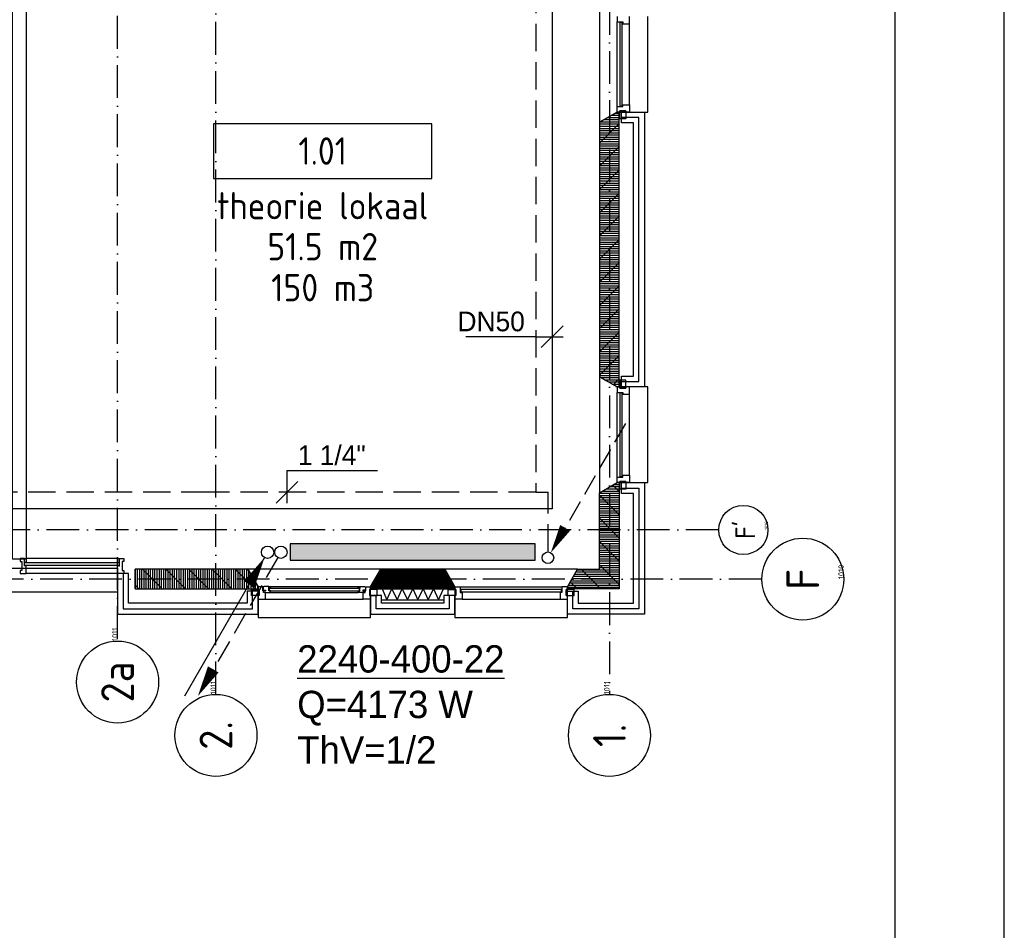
# Model space of a CAD drawing. Extents: x -41378 to 114803, y -24080 to 82188.
# Tile 126 of 137: x 105795 to 114803, y 41415 to 49745. Entities that reach past the tile are written whole.
import ezdxf
from ezdxf.enums import TextEntityAlignment as Align

# ---------------------------------------------------------------- set-up
doc = ezdxf.new("R2010")
doc.units = 0
doc.header["$LTSCALE"] = 50
for name, pattern in [('2322107', [2000, 1000, 1000]), ('2322108', [7, 5, -2]), ('2322134', [45, 40, -5]), ('DASHDOT', [9, 6, -1.5, 0, -1.5])]:
    doc.linetypes.add(name, pattern=pattern)
doc.layers.get('0').update_dxf_attribs({"linetype": 'CONTINUOUS'})
for name, color, linetype in [('00KAD025', 2, 'CONTINUOUS'), ('00KAD070', 5, 'CONTINUOUS'), ('AL$7----_STRAMIEN', 1, 'DASHDOT'), ('AL21----_BUITENWAND', 4, 'CONTINUOUS'), ('AL21K---_ISOLATIE', 1, 'CONTINUOUS'), ('AL22----_BINNENWAND', 7, 'CONTINUOUS'), ('AL28----_KONSTRUKTIE', 3, 'CONTINUOUS'), ('AL31----_BUITENKOZ', 7, 'CONTINUOUS'), ('ALN-----_BLOCKNAAM', 2, 'CONTINUOUS'), ('ALXA1---_RASTER50', 12, 'CONTINUOUS'), ('ALXA3---_VOLZWART', 14, 'CONTINUOUS'), ('ALXAB---_PREFABBETON', 1, 'CONTINUOUS'), ('ALXOU---_GLAS', 7, 'CONTINUOUS'), ('GEBOUWLABEL', 4, 'CONTINUOUS'), ('INHOUD', 7, 'CONTINUOUS'), ('OMSCHRIJVING', 7, 'CONTINUOUS'), ('OPPERVLAK', 7, 'CONTINUOUS'), ('VOLGNUMMER', 7, 'CONTINUOUS'), ('WI561---', 1, 'CONTINUOUS'), ('WL561---', 4, 'CONTINUOUS'), ('WL561---_AANVOER', 4, 'CONTINUOUS'), ('WL561---_RETOUR', 4, 'CONTINUOUS'), ('WM561---', 1, 'CONTINUOUS')]:
    doc.layers.add(name, color=color, linetype=linetype)
doc.layers.get('0').freeze()
doc.styles.add('BURO-018', font='BUROFONT.shx', dxfattribs={"height": 90})
doc.styles.add('BURO-025', font='BUROFONT.shx', dxfattribs={"height": 250})
doc.styles.get("Standard").update_dxf_attribs({"font": 'ISOCP'})

# ---------------------------------------------------------------- blocks, each defined once
blk = doc.blocks.new('1011')
at = {"layer": 'AL$7----_STRAMIEN', "color": 7, "linetype": 'CONTINUOUS'}
blk.add_circle((-750, 0), 750, dxfattribs=at)
at = {"layer": 'ALN-----_BLOCKNAAM', "linetype": 'CONTINUOUS'}
blk.add_text('1011', height=100, dxfattribs=at).set_placement((0, 0))
blk = doc.blocks.new('1010')
at = {"layer": 'AL$7----_STRAMIEN', "color": 7, "linetype": 'CONTINUOUS'}
blk.add_circle((0, 750), 750, dxfattribs=at)
at = {"layer": 'ALN-----_BLOCKNAAM', "linetype": 'CONTINUOUS'}
blk.add_text('1010', height=100, dxfattribs=at).set_placement((0, 0))
blk = doc.blocks.new('2322401')
at = {"color": 0, "linetype": 'CONTINUOUS'}
for p, q in [((-0.5, 0.5, 1), (-0.5, 0.5)), ((-0.5, 0.5, 1), (-0.5, -0.5, 1)), ((0.5, 0.5, 1), (-0.5, 0.5, 1)), ((0.5, 0.5), (-0.5, 0.5)), ((-0.5, 0.5), (-0.5, -0.5)), ((0.5, 0.5, 1), (0.5, 0.5)), ((0.5, -0.5, 1), (0.5, 0.5, 1)), ((0.5, -0.5), (0.5, 0.5)), ((-0.5, -0.5, 1), (-0.5, -0.5)), ((-0.5, -0.5, 1), (0.5, -0.5, 1)), ((-0.5, -0.5), (0.5, -0.5)), ((0.5, -0.5, 1), (0.5, -0.5))]:
    blk.add_line(p, q, dxfattribs=at)
blk = doc.blocks.new('LDV4107')
at = {"color": 0, "linetype": 'CONTINUOUS'}
blk.add_line((-0.25, -0.433), (-6.75, -11.691), dxfattribs=at)
blk.add_lwpolyline([(-0.25, -0.433, 0, 1, 0), (-1.5, -2.598, 1, 1, 0)], format="xyseb", dxfattribs=at)
blk.add_circle((0, 0), 0.5, dxfattribs=at)
blk = doc.blocks.new('LDV2108')
at = {"color": 0, "linetype": 'CONTINUOUS'}
for p, q in [((-0.25, -0.433), (-1.187, -2.057)), ((-1.562, -2.706), (-2.5, -4.33)), ((-2.875, -4.98), (-3.812, -6.603)), ((-4.187, -7.253), (-5.125, -8.877)), ((-5.5, -9.526), (-6.437, -11.15))]:
    blk.add_line(p, q, dxfattribs=at)
blk.add_lwpolyline([(-6.75, -11.691, 0, 1, 0), (-5.5, -9.526, 1, 1, 0)], format="xyseb", dxfattribs=at)
blk.add_circle((0, 0), 0.5, dxfattribs=at)
blk = doc.blocks.new('LDV3108')
at = {"color": 0, "linetype": 'CONTINUOUS'}
for p, q in [((6.75, 11.691), (5.813, 10.068)), ((5.438, 9.418), (4.5, 7.794)), ((4.125, 7.145), (3.188, 5.521)), ((2.813, 4.871), (1.875, 3.248)), ((1.5, 2.598), (0.563, 0.974))]:
    blk.add_line(p, q, dxfattribs=at)
blk.add_lwpolyline([(0.25, 0.433, 0, 1, 0), (1.5, 2.598, 1, 1, 0)], format="xyseb", dxfattribs=at)
blk.add_circle((0, 0), 0.5, dxfattribs=at)
blk = doc.blocks.new('CVRINFO2')
at = {"color": 0, "linetype": 'CONTINUOUS', "style": 'BURO-025'}
for tag, p in [('CV_TEXT125', (0, 0)), ('CV_TEXT225', (0, -4.167)), ('CV_TEXT325', (0, -8.333)), ('CV_TEXT425', (0, -12.5))]:
    blk.add_attdef(tag, p, '', height=2.5, dxfattribs=at)
blk = doc.blocks.new('CVHATCH1')
at = {"color": 0, "linetype": 'CONTINUOUS'}
blk.add_solid([(-0.5, -0.5), (0.5, -0.5), (-0.5, 0.5), (0.5, 0.5)], dxfattribs=at)
blk = doc.blocks.new('*U324', base_point=(108240.4, 45421.8))
at = {"color": 0, "linetype": 'CONTINUOUS'}
for p, q in [((108240.4, 45621.8), (108240.4, 45321.8)), ((108240.4, 45621.8), (109070.4, 45621.8)), ((108340.4, 45521.8), (108140.4, 45321.8))]:
    blk.add_line(p, q, dxfattribs=at)
at = {"color": 0, "linetype": 'CONTINUOUS', "style": 'BURO-018'}
blk.add_text('1 1/4"', height=180, dxfattribs=at).set_placement((108340.4, 45671.8))
blk = doc.blocks.new('GEBOUWLABEL')
at = {"layer": 'VOLGNUMMER'}
blk.add_lwpolyline([(-4, -1), (4, -1), (4, 1), (-4, 1)], close=True, dxfattribs=at)
at = {"color": 0, "linetype": 'BYBLOCK', "flags": 1}
for tag, p in [('OPPERVLAKTESOORT', (0.5, 8)), ('TERREIN', (0.5, 6.5)), ('GEBOUW', (0.5, 5)), ('GEBRUIKSFUNCTIE', (0.5, 3.5)), ('BOUWLAAG', (0.5, 2))]:
    blk.add_attdef(tag, text='', height=1, dxfattribs=at).set_placement(p, align=Align.MIDDLE_CENTER)
blk = doc.blocks.new('*U504', base_point=(110666.7, 46845))
at = {"color": 0, "linetype": 'CONTINUOUS'}
for p, q in [((110766.7, 46945), (110566.7, 46745)), ((110516.7, 46845), (109876.8, 46845)), ((110516.7, 46845), (110766.7, 46845))]:
    blk.add_line(p, q, dxfattribs=at)
at = {"color": 0, "linetype": 'CONTINUOUS', "style": 'BURO-018'}
blk.add_text('DN50', height=180, dxfattribs=at).set_placement((110416.7, 46895), align=Align.RIGHT)

msp = doc.modelspace()

# ---------------------------------------------------------------- linework, layer by layer
at = {"layer": '00KAD025', "linetype": 'CONTINUOUS'}
msp.add_line((114803.4, -1912.4), (114803.4, 82187.6), dxfattribs=at)
at = {"layer": '00KAD070', "linetype": 'CONTINUOUS'}
msp.add_line((113803.4, -912.4), (113803.4, 81187.6), dxfattribs=at)
at = {"layer": 'AL$7----_STRAMIEN', "color": 1}
for p, q in [((111191, 80064.7), (111191, 43573)), ((112191.2, 45077.3), (-30903.4, 45077.3)), ((112582.7, 44627.3), (-30110.1, 44627.3))]:
    msp.add_line(p, q, dxfattribs=at)
for points in [[(106691, 44078.9), (106691, 80064.7)], [(107591, 43573), (107591, 80064.7)]]:
    msp.add_lwpolyline(points, dxfattribs=at)
at = {"layer": 'AL21----_BUITENWAND', "color": 8}
for p, q in [((111301, 48800.3), (111301, 48900.3)), ((111301, 48900.3), (111511, 48900.3)), ((111511, 48900.3), (111511, 46385.3)), ((111411, 48800.3), (111301, 48800.3)), ((111411, 46485.3), (111411, 48800.3)), ((111301, 46485.3), (111411, 46485.3)), ((111301, 46385.3), (111301, 46485.3)), ((111511, 46385.3), (111301, 46385.3)), ((111301, 45510.3), (111511, 45510.3)), ((111301, 45410.3), (111301, 45510.3)), ((111511, 45510.3), (111511, 44307.3)), ((111411, 45410.3), (111301, 45410.3)), ((111411, 44407.3), (111411, 45410.3)), ((74291, 44727.3), (106691, 44727.3)), ((106691, 44727.3), (106691, 44507.3)), ((106691, 44678.3), (106691, 44307.3)), ((106791, 44678.3), (106691, 44678.3)), ((106791, 44407.3), (106791, 44678.3)), ((106691, 44507.3), (74291, 44507.3)), ((107976, 44517.3), (107876, 44517.3)), ((107876, 44517.3), (107876, 44407.3)), ((107976, 44307.3), (107976, 44517.3)), ((110806, 44307.3), (110806, 44517.3)), ((110806, 44517.3), (110906, 44517.3)), ((110906, 44517.3), (110906, 44407.3)), ((109106, 44476.3), (109006, 44476.3)), ((109006, 44476.3), (109006, 44307.3)), ((109106, 44407.3), (109106, 44476.3)), ((109676, 44476.3), (109676, 44407.3)), ((109776, 44476.3), (109676, 44476.3)), ((109776, 44307.3), (109776, 44476.3)), ((107876, 44407.3), (106791, 44407.3)), ((109676, 44407.3), (109106, 44407.3)), ((110906, 44407.3), (111411, 44407.3)), ((106691, 44307.3), (107976, 44307.3)), ((109006, 44307.3), (109776, 44307.3)), ((111511, 44307.3), (110806, 44307.3))]:
    msp.add_line(p, q, dxfattribs=at)
at = {"layer": 'AL21K---_ISOLATIE', "color": 8, "linetype": 'CONTINUOUS'}
for p, q in [((109106, 44537.3), (109676, 44537.3)), ((109110.2, 44537.3), (109153.5, 44437.3)), ((109153.5, 44437.3), (109201, 44537.3)), ((109201, 44537.3), (109248.5, 44437.3)), ((109248.5, 44437.3), (109296, 44537.3)), ((109296, 44537.3), (109343.5, 44437.3)), ((109343.5, 44437.3), (109391, 44537.3)), ((109391, 44537.3), (109438.5, 44437.3)), ((109438.5, 44437.3), (109486, 44537.3)), ((109486, 44537.3), (109533.5, 44437.3)), ((109533.5, 44437.3), (109581, 44537.3)), ((109581, 44537.3), (109628.5, 44437.3)), ((109628.5, 44437.3), (109671.8, 44537.3)), ((109106, 44437.3), (109676, 44437.3))]:
    msp.add_line(p, q, dxfattribs=at)
at = {"layer": 'AL22----_BINNENWAND', "color": 8}
msp.add_lwpolyline([(105728.5, 44811.1), (105728.5, 54734.6), (105853.5, 54734.6), (105853.5, 44811.1)], close=True, dxfattribs=at)
at = {"layer": 'AL28----_KONSTRUKTIE', "color": 8}
for p, q in [((111261, 48900.3), (111101, 48808)), ((111281, 48900.3), (111261, 48900.3)), ((111281, 46385.3), (111281, 48900.3)), ((111101, 48808), (111101, 46477.7)), ((111101, 46477.7), (111261, 46385.3)), ((111261, 46385.3), (111281, 46385.3)), ((109098.4, 44717.3), (109006, 44557.3)), ((109683.6, 44717.3), (109098.4, 44717.3)), ((109776, 44557.3), (109683.6, 44717.3)), ((109006, 44557.3), (109006, 44537.3)), ((109006, 44537.3), (109776, 44537.3)), ((109776, 44537.3), (109776, 44557.3)), ((110806, 44407.3), (110806, 44407.3))]:
    msp.add_line(p, q, dxfattribs=at)
at = {"layer": 'AL28----_KONSTRUKTIE', "color": 8, "linetype": 'CONTINUOUS'}
for p, q in [((111101, 45418), (111261, 45510.3)), ((111261, 45510.3), (111281, 45510.3)), ((111281, 45510.3), (111281, 44537.3)), ((111101, 44717.3), (111101, 45418)), ((107883.6, 44717.3), (106851, 44717.3)), ((106851, 44717.3), (106851, 44537.3)), ((107976, 44557.3), (107883.6, 44717.3)), ((110806, 44557.3), (110898.4, 44717.3)), ((110898.4, 44717.3), (111101, 44717.3)), ((106851, 44537.3), (107976, 44537.3)), ((107976, 44537.3), (107976, 44557.3)), ((110806, 44537.3), (110806, 44557.3)), ((111281, 44537.3), (110806, 44537.3))]:
    msp.add_line(p, q, dxfattribs=at)
at = {"layer": 'AL31----_BUITENKOZ', "color": 8}
for p, q in [((111101, 49867.7), (111101, 48808)), ((111261, 48950.3), (111261, 49725.3)), ((111541, 48900.3), (111541, 49775.3)), ((111375, 48967.3), (111375, 49708.3)), ((111101, 48808), (111261, 48900.3)), ((111261, 48900.3), (111541, 48900.3)), ((111286, 48910.3), (111342, 48910.3)), ((111286, 48839.3), (111286, 48910.3)), ((111342, 48839.3), (111286, 48839.3)), ((111342, 48910.3), (111342, 48839.3)), ((111261, 46385.3), (111101, 46477.7)), ((111101, 46477.7), (111101, 45418)), ((111342, 46446.3), (111286, 46446.3)), ((111286, 46446.3), (111286, 46375.3)), ((111342, 46375.3), (111342, 46446.3)), ((111541, 46385.3), (111261, 46385.3)), ((111261, 45560.3), (111261, 46335.3)), ((111286, 46375.3), (111342, 46375.3)), ((111375, 45577.3), (111375, 46318.3)), ((111541, 45510.3), (111541, 46385.3)), ((111101, 45418), (111261, 45510.3)), ((111261, 45510.3), (111541, 45510.3)), ((111286, 45520.3), (111342, 45520.3)), ((111286, 45449.3), (111286, 45520.3)), ((111342, 45520.3), (111342, 45449.3)), ((111342, 45449.3), (111286, 45449.3)), ((106691, 44817.3), (105856, 44817.3)), ((109098.4, 44717.3), (107883.6, 44717.3)), ((107883.6, 44717.3), (107976, 44557.3)), ((109006, 44557.3), (109098.4, 44717.3)), ((110898.4, 44717.3), (109683.6, 44717.3)), ((109683.6, 44717.3), (109776, 44557.3)), ((110806, 44557.3), (110898.4, 44717.3)), ((106691, 44678.3), (105856, 44678.3)), ((107915, 44476.3), (107915, 44532.3)), ((107915, 44532.3), (107986, 44532.3)), ((107976, 44557.3), (107976, 44277.3)), ((107976, 44557.3), (107976, 44532.3)), ((108020, 44557.3), (107976, 44557.3)), ((107976, 44532.3), (107986, 44532.3)), ((107986, 44532.3), (107986, 44476.3)), ((107986, 44532.3), (107986, 44476.3)), ((108020, 44521.3), (108020, 44557.3)), ((108026, 44521.3), (108020, 44521.3)), ((108030.2, 44556.1), (108023.2, 44556.1)), ((108023.2, 44556.1), (108023.2, 44526.3)), ((108023.2, 44526.3), (108045.7, 44526.3)), ((108026, 44506.3), (108026, 44521.3)), ((108043, 44506.3), (108026, 44506.3)), ((108032.7, 44560.3), (108030.2, 44556.1)), ((108075.2, 44560.3), (108032.7, 44560.3)), ((108045.7, 44521.3), (108037.7, 44521.3)), ((108037.7, 44521.3), (108037.7, 44506.3)), ((108037.7, 44506.3), (108043, 44506.3)), ((108043, 44443.3), (108043, 44506.3)), ((108043, 44506.3), (108090.1, 44506.3)), ((108045.7, 44526.3), (108045.7, 44521.3)), ((108075.2, 44519.3), (108075.2, 44560.3)), ((108075.2, 44560.3), (108906.8, 44560.3)), ((108075.2, 44558), (108075.2, 44544.5)), ((108092.2, 44558), (108075.2, 44558)), ((108075.2, 44544.5), (108092.2, 44544.5)), ((108092.2, 44519.3), (108075.2, 44519.3)), ((108090.1, 44506.3), (108092.2, 44519.3)), ((108090.1, 44506.3), (108891.9, 44506.3)), ((108092.2, 44544.5), (108092.2, 44558)), ((108889.8, 44544.5), (108889.8, 44558)), ((108889.8, 44558), (108906.8, 44558)), ((108906.8, 44544.5), (108889.8, 44544.5)), ((108891.9, 44506.3), (108889.8, 44519.3)), ((108889.8, 44519.3), (108906.8, 44519.3)), ((108939, 44506.3), (108891.9, 44506.3)), ((108906.8, 44519.3), (108906.8, 44560.3)), ((108906.8, 44560.3), (108949.3, 44560.3)), ((108906.8, 44558), (108906.8, 44544.5)), ((108958.8, 44526.3), (108936.3, 44526.3)), ((108936.3, 44526.3), (108936.3, 44521.3)), ((108936.3, 44521.3), (108944.3, 44521.3)), ((108939, 44443.3), (108939, 44506.3)), ((108939, 44506.3), (108956, 44506.3)), ((108944.3, 44506.3), (108939, 44506.3)), ((108944.3, 44521.3), (108944.3, 44506.3)), ((108949.3, 44560.3), (108951.7, 44556.1)), ((108951.7, 44556.1), (108958.8, 44556.1)), ((108956, 44506.3), (108956, 44521.3)), ((108956, 44521.3), (108962, 44521.3)), ((108958.8, 44556.1), (108958.8, 44526.3)), ((108962, 44521.3), (108962, 44557.3)), ((108962, 44557.3), (109006, 44557.3)), ((108996, 44532.3), (108996, 44476.3)), ((109067, 44532.3), (108996, 44532.3)), ((109006, 44532.3), (108996, 44532.3)), ((108996, 44532.3), (108996, 44476.3)), ((109006, 44277.3), (109006, 44557.3)), ((109006, 44557.3), (109006, 44532.3)), ((109067, 44476.3), (109067, 44532.3)), ((109715, 44476.3), (109715, 44532.3)), ((109715, 44532.3), (109786, 44532.3)), ((109776, 44557.3), (109776, 44277.3)), ((109786, 44532.3), (109786, 44476.3)), ((109826, 44557.3), (110756, 44557.3)), ((110796, 44532.3), (110796, 44476.3)), ((110867, 44532.3), (110796, 44532.3)), ((110806, 44277.3), (110806, 44557.3)), ((110867, 44476.3), (110867, 44532.3)), ((107986, 44476.3), (107915, 44476.3)), ((107986, 44476.3), (107976, 44476.3)), ((107976, 44476.3), (107976, 44443.3)), ((107976, 44443.3), (108043, 44443.3)), ((108043, 44443.3), (108939, 44443.3)), ((109006, 44443.3), (108939, 44443.3)), ((108996, 44476.3), (109067, 44476.3)), ((108996, 44476.3), (109006, 44476.3)), ((109006, 44476.3), (109006, 44443.3)), ((109786, 44476.3), (109715, 44476.3)), ((109843, 44443.3), (110739, 44443.3)), ((110796, 44476.3), (110867, 44476.3)), ((107976, 44277.3), (109006, 44277.3)), ((109776, 44277.3), (110806, 44277.3))]:
    msp.add_line(p, q, dxfattribs=at)
at = {"layer": 'AL31----_BUITENKOZ', "color": 8, "linetype": 'CONTINUOUS'}
for p, q in [((111261, 49775.3), (111261, 49725.3)), ((111261, 49725.3), (111261, 49725.3)), ((111261, 49725.3), (111312, 49725.3)), ((111312, 49725.3), (111312, 49708.3)), ((111375, 49708.3), (111375, 49775.3)), ((111308, 49720.3), (111287, 49720.3)), ((111287, 49720.3), (111287, 48955.3)), ((111308, 48955.3), (111308, 49720.3)), ((111312, 49708.3), (111375, 49708.3)), ((111375, 49708.3), (111375, 49708.3)), ((111375, 49708.3), (111375, 49708.3)), ((111375, 49708.3), (111375, 49708.3)), ((111375, 49708.3), (111375, 49708.3)), ((111261, 48950.3), (111261, 48950.3)), ((111261, 48950.3), (111312, 48950.3)), ((111261, 48900.3), (111261, 48950.3)), ((111287, 48955.3), (111308, 48955.3)), ((111312, 48950.3), (111312, 48967.3)), ((111312, 48967.3), (111375, 48967.3)), ((111375, 48967.3), (111375, 48967.3)), ((111375, 48967.3), (111375, 48967.3)), ((111375, 48967.3), (111375, 48967.3)), ((111375, 48967.3), (111375, 48967.3)), ((111375, 48967.3), (111375, 48900.3)), ((111286, 48900.3), (111261, 48900.3)), ((111342, 48910.3), (111286, 48910.3)), ((111286, 48910.3), (111286, 48900.3)), ((111286, 48900.3), (111286, 48900.3)), ((111342, 48900.3), (111342, 48910.3)), ((111375, 48900.3), (111342, 48900.3)), ((111286, 46385.3), (111261, 46385.3)), ((111261, 46385.3), (111261, 46335.3)), ((111261, 46335.3), (111261, 46335.3)), ((111261, 46335.3), (111312, 46335.3)), ((111286, 46375.3), (111286, 46385.3)), ((111286, 46385.3), (111286, 46385.3)), ((111342, 46375.3), (111286, 46375.3)), ((111308, 46330.3), (111287, 46330.3)), ((111287, 46330.3), (111287, 45565.3)), ((111308, 45565.3), (111308, 46330.3)), ((111312, 46335.3), (111312, 46318.3)), ((111312, 46318.3), (111375, 46318.3)), ((111375, 46385.3), (111342, 46385.3)), ((111342, 46385.3), (111342, 46375.3)), ((111375, 46318.3), (111375, 46385.3)), ((111375, 46318.3), (111375, 46318.3)), ((111375, 46318.3), (111375, 46318.3)), ((111375, 46318.3), (111375, 46318.3)), ((111375, 46318.3), (111375, 46318.3)), ((111261, 45560.3), (111261, 45560.3)), ((111261, 45560.3), (111312, 45560.3)), ((111261, 45510.3), (111261, 45560.3)), ((111286, 45510.3), (111261, 45510.3)), ((111342, 45520.3), (111286, 45520.3)), ((111286, 45520.3), (111286, 45510.3)), ((111286, 45510.3), (111286, 45510.3)), ((111287, 45565.3), (111308, 45565.3)), ((111312, 45560.3), (111312, 45577.3)), ((111312, 45577.3), (111375, 45577.3)), ((111342, 45510.3), (111342, 45520.3)), ((111375, 45510.3), (111342, 45510.3)), ((111375, 45577.3), (111375, 45577.3)), ((111375, 45577.3), (111375, 45577.3)), ((111375, 45577.3), (111375, 45577.3)), ((111375, 45577.3), (111375, 45577.3)), ((111375, 45577.3), (111375, 45510.3)), ((105839, 44817.3), (105800, 44817.3)), ((105800, 44817.3), (105800, 44811.3)), ((105800, 44811.3), (105800, 44797.3)), ((105800, 44797.3), (105800, 44797.3)), ((105800, 44797.3), (105800, 44787.3)), ((105800, 44787.3), (105814, 44787.3)), ((105814, 44787.3), (105814, 44707.3)), ((105839, 44750.3), (105839, 44817.3)), ((105839, 44780.3), (105839, 44812.3)), ((105839, 44812.3), (105844, 44812.3)), ((105856, 44780.3), (105839, 44780.3)), ((105844, 44812.3), (105844, 44817.3)), ((105844, 44817.3), (105856, 44817.3)), ((105856, 44817.3), (105856, 44780.3)), ((106703, 44817.3), (106691, 44817.3)), ((106691, 44817.3), (106691, 44780.3)), ((106691, 44780.3), (106708, 44780.3)), ((106703, 44812.3), (106703, 44817.3)), ((106708, 44812.3), (106703, 44812.3)), ((106708, 44817.3), (106747, 44817.3)), ((106708, 44750.3), (106708, 44817.3)), ((106708, 44780.3), (106708, 44812.3)), ((106747, 44787.3), (106733, 44787.3)), ((106733, 44787.3), (106733, 44707.3)), ((106747, 44817.3), (106747, 44811.3)), ((106747, 44811.3), (106747, 44797.3)), ((106747, 44797.3), (106747, 44797.3)), ((106747, 44797.3), (106747, 44787.3)), ((105814, 44707.3), (105800, 44707.3)), ((105800, 44707.3), (105800, 44698.3)), ((105800, 44698.3), (105800, 44698.3)), ((105800, 44698.3), (105800, 44684.3)), ((105800, 44684.3), (105800, 44678.3)), ((105856, 44750.3), (105839, 44750.3)), ((105856, 44697.3), (105856, 44750.3)), ((105856, 44689.3), (105856, 44697.3)), ((105856, 44685.3), (105856, 44689.3)), ((105856, 44678.3), (105856, 44685.3)), ((106691, 44697.3), (106691, 44750.3)), ((106691, 44750.3), (106708, 44750.3)), ((106691, 44689.3), (106691, 44697.3)), ((106691, 44685.3), (106691, 44689.3)), ((106691, 44678.3), (106691, 44685.3)), ((106733, 44707.3), (106747, 44707.3)), ((106747, 44707.3), (106747, 44698.3)), ((106747, 44698.3), (106747, 44698.3)), ((106747, 44698.3), (106747, 44684.3)), ((106747, 44684.3), (106747, 44678.3)), ((105800, 44678.3), (105818.9, 44678.3)), ((105818.9, 44678.3), (105856, 44678.3)), ((106728.1, 44678.3), (106691, 44678.3)), ((106747, 44678.3), (106728.1, 44678.3)), ((108077.2, 44542.3), (108077.2, 44521.3)), ((108904.8, 44542.3), (108077.2, 44542.3)), ((108077.2, 44521.3), (108904.8, 44521.3)), ((108904.8, 44521.3), (108904.8, 44542.3)), ((109776, 44532.3), (109776, 44557.3)), ((109776, 44557.3), (109826, 44557.3)), ((109786, 44532.3), (109776, 44532.3)), ((109776, 44532.3), (109776, 44532.3)), ((109786, 44476.3), (109786, 44532.3)), ((109826, 44557.3), (109826, 44557.3)), ((109826, 44557.3), (109826, 44506.3)), ((109826, 44506.3), (109843, 44506.3)), ((109831, 44531.3), (109831, 44510.3)), ((110751, 44531.3), (109831, 44531.3)), ((109831, 44510.3), (110751, 44510.3)), ((109843, 44506.3), (109843, 44443.3)), ((110756, 44506.3), (110739, 44506.3)), ((110739, 44506.3), (110739, 44443.3)), ((110751, 44510.3), (110751, 44531.3)), ((110756, 44557.3), (110756, 44557.3)), ((110756, 44557.3), (110756, 44506.3)), ((110806, 44557.3), (110756, 44557.3)), ((110796, 44476.3), (110796, 44532.3)), ((110796, 44532.3), (110806, 44532.3)), ((110806, 44532.3), (110806, 44557.3)), ((110806, 44532.3), (110806, 44532.3)), ((109776, 44443.3), (109776, 44476.3)), ((109776, 44476.3), (109786, 44476.3)), ((109843, 44443.3), (109776, 44443.3)), ((109843, 44443.3), (109843, 44443.3)), ((109843, 44443.3), (109843, 44443.3)), ((109843, 44443.3), (109843, 44443.3)), ((109843, 44443.3), (109843, 44443.3)), ((110739, 44443.3), (110739, 44443.3)), ((110739, 44443.3), (110739, 44443.3)), ((110739, 44443.3), (110739, 44443.3)), ((110739, 44443.3), (110739, 44443.3)), ((110739, 44443.3), (110806, 44443.3)), ((110806, 44476.3), (110796, 44476.3)), ((110806, 44443.3), (110806, 44476.3))]:
    msp.add_line(p, q, dxfattribs=at)
at = {"layer": 'ALXA1---_RASTER50', "color": 8}
for p, q in [((111141.3, 48831.2), (111281, 48831.2)), ((111176, 48851.2), (111281, 48851.2)), ((111210.6, 48871.2), (111281, 48871.2)), ((111245.3, 48891.2), (111281, 48891.2)), ((111101, 48791.2), (111281, 48791.2)), ((111101, 48771.2), (111281, 48771.2)), ((111101, 48751.2), (111281, 48751.2)), ((111106.7, 48811.2), (111281, 48811.2)), ((111101, 48731.2), (111281, 48731.2)), ((111101, 48711.2), (111281, 48711.2)), ((111101, 48691.2), (111281, 48691.2)), ((111101, 48671.2), (111281, 48671.2)), ((111101, 48651.2), (111281, 48651.2)), ((111101, 48631.2), (111281, 48631.2)), ((111101, 48611.2), (111281, 48611.2)), ((111101, 48591.2), (111281, 48591.2)), ((111101, 48571.2), (111281, 48571.2)), ((111101, 48551.2), (111281, 48551.2)), ((111101, 48531.2), (111281, 48531.2)), ((111101, 48511.2), (111281, 48511.2)), ((111101, 48491.2), (111281, 48491.2)), ((111101, 48471.2), (111281, 48471.2)), ((111101, 48451.2), (111281, 48451.2)), ((111101, 48431.2), (111281, 48431.2)), ((111101, 48411.2), (111281, 48411.2)), ((111101, 48391.2), (111281, 48391.2)), ((111101, 48371.2), (111281, 48371.2)), ((111101, 48351.2), (111281, 48351.2)), ((111101, 48331.2), (111281, 48331.2)), ((111101, 48311.2), (111281, 48311.2)), ((111101, 48291.2), (111281, 48291.2)), ((111101, 48271.2), (111281, 48271.2)), ((111101, 48251.2), (111281, 48251.2)), ((111101, 48231.2), (111281, 48231.2)), ((111101, 48211.2), (111281, 48211.2)), ((111101, 48191.2), (111281, 48191.2)), ((111101, 48171.2), (111281, 48171.2)), ((111101, 48151.2), (111281, 48151.2)), ((111101, 48131.2), (111281, 48131.2)), ((111101, 48111.2), (111281, 48111.2)), ((111101, 48091.2), (111281, 48091.2)), ((111101, 48071.2), (111281, 48071.2)), ((111101, 48051.2), (111281, 48051.2)), ((111101, 48031.2), (111281, 48031.2)), ((111101, 48011.2), (111281, 48011.2)), ((111101, 47991.2), (111281, 47991.2)), ((111101, 47971.2), (111281, 47971.2)), ((111101, 47951.2), (111281, 47951.2)), ((111101, 47931.2), (111281, 47931.2)), ((111101, 47911.2), (111281, 47911.2)), ((111101, 47891.2), (111281, 47891.2)), ((111101, 47871.2), (111281, 47871.2)), ((111101, 47851.2), (111281, 47851.2)), ((111101, 47831.2), (111281, 47831.2)), ((111101, 47811.2), (111281, 47811.2)), ((111101, 47791.2), (111281, 47791.2)), ((111101, 47771.2), (111281, 47771.2)), ((111101, 47751.2), (111281, 47751.2)), ((111101, 47731.2), (111281, 47731.2)), ((111101, 47711.2), (111281, 47711.2)), ((111101, 47691.2), (111281, 47691.2)), ((111101, 47671.2), (111281, 47671.2)), ((111101, 47651.2), (111281, 47651.2)), ((111101, 47631.2), (111281, 47631.2)), ((111101, 47611.2), (111281, 47611.2)), ((111101, 47591.2), (111281, 47591.2)), ((111101, 47571.2), (111281, 47571.2)), ((111101, 47551.2), (111281, 47551.2)), ((111101, 47531.2), (111281, 47531.2)), ((111101, 47511.2), (111281, 47511.2)), ((111101, 47491.2), (111281, 47491.2)), ((111101, 47471.2), (111281, 47471.2)), ((111101, 47451.2), (111281, 47451.2)), ((111101, 47431.2), (111281, 47431.2)), ((111101, 47411.2), (111281, 47411.2)), ((111101, 47391.2), (111281, 47391.2)), ((111101, 47371.2), (111281, 47371.2)), ((111101, 47351.2), (111281, 47351.2)), ((111101, 47331.2), (111281, 47331.2)), ((111101, 47311.2), (111281, 47311.2)), ((111101, 47291.2), (111281, 47291.2)), ((111101, 47271.2), (111281, 47271.2)), ((111101, 47251.2), (111281, 47251.2)), ((111101, 47231.2), (111281, 47231.2)), ((111101, 47211.2), (111281, 47211.2)), ((111101, 47191.2), (111281, 47191.2)), ((111101, 47171.2), (111281, 47171.2)), ((111101, 47151.2), (111281, 47151.2)), ((111101, 47131.2), (111281, 47131.2)), ((111101, 47111.2), (111281, 47111.2)), ((111101, 47091.2), (111281, 47091.2)), ((111101, 47071.2), (111281, 47071.2)), ((111101, 47051.2), (111281, 47051.2)), ((111101, 47031.2), (111281, 47031.2)), ((111101, 47011.2), (111281, 47011.2)), ((111101, 46991.2), (111281, 46991.2)), ((111101, 46971.2), (111281, 46971.2)), ((111101, 46951.2), (111281, 46951.2)), ((111101, 46931.2), (111281, 46931.2)), ((111101, 46911.2), (111281, 46911.2)), ((111101, 46891.2), (111281, 46891.2)), ((111101, 46871.2), (111281, 46871.2)), ((111101, 46851.2), (111281, 46851.2)), ((111101, 46831.2), (111281, 46831.2)), ((111101, 46811.2), (111281, 46811.2)), ((111101, 46791.2), (111281, 46791.2)), ((111101, 46771.2), (111281, 46771.2)), ((111101, 46751.2), (111281, 46751.2)), ((111101, 46731.2), (111281, 46731.2)), ((111101, 46711.2), (111281, 46711.2)), ((111101, 46691.2), (111281, 46691.2)), ((111101, 46671.2), (111281, 46671.2)), ((111101, 46651.2), (111281, 46651.2)), ((111101, 46631.2), (111281, 46631.2)), ((111101, 46611.2), (111281, 46611.2)), ((111101, 46591.2), (111281, 46591.2)), ((111101, 46571.2), (111281, 46571.2)), ((111101, 46551.2), (111281, 46551.2)), ((111101, 46531.2), (111281, 46531.2)), ((111101, 46511.2), (111281, 46511.2)), ((111101, 46491.2), (111281, 46491.2)), ((111112.2, 46471.2), (111281, 46471.2)), ((111146.8, 46451.2), (111281, 46451.2)), ((111181.5, 46431.2), (111281, 46431.2)), ((111216.1, 46411.2), (111281, 46411.2)), ((111250.7, 46391.2), (111281, 46391.2)), ((111231.7, 45493.4), (111281, 45493.4)), ((111101, 45413.4), (111281, 45413.4)), ((111127.8, 45433.4), (111281, 45433.4)), ((111162.4, 45453.4), (111281, 45453.4)), ((111197.1, 45473.4), (111281, 45473.4)), ((111101, 45393.4), (111281, 45393.4)), ((111101, 45373.4), (111281, 45373.4)), ((111101, 45353.4), (111281, 45353.4)), ((111101, 45333.4), (111281, 45333.4)), ((111101, 45313.4), (111281, 45313.4)), ((111101, 45293.4), (111281, 45293.4)), ((111101, 45273.4), (111281, 45273.4)), ((111101, 45253.4), (111281, 45253.4)), ((111101, 45233.4), (111281, 45233.4)), ((111101, 45213.4), (111281, 45213.4)), ((111101, 45193.4), (111281, 45193.4)), ((111101, 45173.4), (111281, 45173.4)), ((111101, 45153.4), (111281, 45153.4)), ((111101, 45133.4), (111281, 45133.4)), ((111101, 45113.4), (111281, 45113.4)), ((111101, 45093.4), (111281, 45093.4)), ((111101, 45073.4), (111281, 45073.4)), ((111101, 45053.4), (111281, 45053.4)), ((111101, 45033.4), (111281, 45033.4)), ((111101, 45013.4), (111281, 45013.4)), ((111101, 44993.4), (111281, 44993.4)), ((111101, 44973.4), (111281, 44973.4)), ((111101, 44953.4), (111281, 44953.4)), ((111101, 44933.4), (111281, 44933.4)), ((111101, 44913.4), (111281, 44913.4)), ((111101, 44893.4), (111281, 44893.4)), ((111101, 44873.4), (111281, 44873.4)), ((111101, 44853.4), (111281, 44853.4)), ((111101, 44833.4), (111281, 44833.4)), ((111101, 44813.4), (111281, 44813.4)), ((111101, 44793.4), (111281, 44793.4)), ((111101, 44773.4), (111281, 44773.4)), ((106853.1, 44537.3), (106853.1, 44717.3)), ((106873.1, 44537.3), (106873.1, 44717.3)), ((106893.1, 44537.3), (106893.1, 44717.3)), ((106913.1, 44537.3), (106913.1, 44717.3)), ((106933.1, 44537.3), (106933.1, 44717.3)), ((106953.1, 44537.3), (106953.1, 44717.3)), ((106973.1, 44537.3), (106973.1, 44717.3)), ((106993.1, 44537.3), (106993.1, 44717.3)), ((107013.1, 44537.3), (107013.1, 44717.3)), ((107033.1, 44537.3), (107033.1, 44717.3)), ((107053.1, 44537.3), (107053.1, 44717.3)), ((107073.1, 44537.3), (107073.1, 44717.3)), ((107093.1, 44537.3), (107093.1, 44717.3)), ((107113.1, 44537.3), (107113.1, 44717.3)), ((107133.1, 44537.3), (107133.1, 44717.3)), ((107153.1, 44537.3), (107153.1, 44717.3)), ((107173.1, 44537.3), (107173.1, 44717.3)), ((107193.1, 44537.3), (107193.1, 44717.3)), ((107213.1, 44537.3), (107213.1, 44717.3)), ((107233.1, 44537.3), (107233.1, 44717.3)), ((107253.1, 44537.3), (107253.1, 44717.3)), ((107273.1, 44537.3), (107273.1, 44717.3)), ((107293.1, 44537.3), (107293.1, 44717.3)), ((107313.1, 44537.3), (107313.1, 44717.3)), ((107333.1, 44537.3), (107333.1, 44717.3)), ((107353.1, 44537.3), (107353.1, 44717.3)), ((107373.1, 44537.3), (107373.1, 44717.3)), ((107393.1, 44537.3), (107393.1, 44717.3)), ((107413.1, 44537.3), (107413.1, 44717.3)), ((107433.1, 44537.3), (107433.1, 44717.3)), ((107453.1, 44537.3), (107453.1, 44717.3)), ((107473.1, 44537.3), (107473.1, 44717.3)), ((107493.1, 44537.3), (107493.1, 44717.3)), ((107513.1, 44537.3), (107513.1, 44717.3)), ((107533.1, 44537.3), (107533.1, 44717.3)), ((107553.1, 44537.3), (107553.1, 44717.3)), ((107573.1, 44537.3), (107573.1, 44717.3)), ((107593.1, 44537.3), (107593.1, 44717.3)), ((107613.1, 44537.3), (107613.1, 44717.3)), ((107633.1, 44537.3), (107633.1, 44717.3)), ((107653.1, 44537.3), (107653.1, 44717.3)), ((107673.1, 44537.3), (107673.1, 44717.3)), ((107693.1, 44537.3), (107693.1, 44717.3)), ((107713.1, 44537.3), (107713.1, 44717.3)), ((107733.1, 44537.3), (107733.1, 44717.3)), ((107753.1, 44537.3), (107753.1, 44717.3)), ((107773.1, 44537.3), (107773.1, 44717.3)), ((107793.1, 44537.3), (107793.1, 44717.3)), ((107813.1, 44537.3), (107813.1, 44717.3)), ((107833.1, 44537.3), (107833.1, 44717.3)), ((107853.1, 44537.3), (107853.1, 44717.3)), ((107873.1, 44537.3), (107873.1, 44717.3)), ((107893.1, 44537.3), (107893.1, 44700.8)), ((109078.4, 44537.3), (109078.4, 44682.7)), ((109088.4, 44537.3), (109088.4, 44700)), ((109098.4, 44537.3), (109098.4, 44717.3)), ((109108.4, 44537.3), (109108.4, 44717.3)), ((109118.4, 44537.3), (109118.4, 44717.3)), ((109128.4, 44537.3), (109128.4, 44717.3)), ((109138.4, 44537.3), (109138.4, 44717.3)), ((109148.4, 44537.3), (109148.4, 44717.3)), ((109158.4, 44537.3), (109158.4, 44717.3)), ((109168.4, 44537.3), (109168.4, 44717.3)), ((109178.4, 44537.3), (109178.4, 44717.3)), ((109188.4, 44537.3), (109188.4, 44717.3)), ((109198.4, 44537.3), (109198.4, 44717.3)), ((109208.4, 44537.3), (109208.4, 44717.3)), ((109218.4, 44537.3), (109218.4, 44717.3)), ((109228.4, 44537.3), (109228.4, 44717.3)), ((109238.4, 44537.3), (109238.4, 44717.3)), ((109248.4, 44537.3), (109248.4, 44717.3)), ((109258.4, 44537.3), (109258.4, 44717.3)), ((109268.4, 44537.3), (109268.4, 44717.3)), ((109278.4, 44537.3), (109278.4, 44717.3)), ((109288.4, 44537.3), (109288.4, 44717.3)), ((109298.4, 44537.3), (109298.4, 44717.3)), ((109308.4, 44537.3), (109308.4, 44717.3)), ((109318.4, 44537.3), (109318.4, 44717.3)), ((109328.4, 44537.3), (109328.4, 44717.3)), ((109338.4, 44537.3), (109338.4, 44717.3)), ((109348.4, 44537.3), (109348.4, 44717.3)), ((109358.4, 44537.3), (109358.4, 44717.3)), ((109368.4, 44537.3), (109368.4, 44717.3)), ((109378.4, 44537.3), (109378.4, 44717.3)), ((109388.4, 44537.3), (109388.4, 44717.3)), ((109398.4, 44537.3), (109398.4, 44717.3)), ((109408.4, 44537.3), (109408.4, 44717.3)), ((109418.4, 44537.3), (109418.4, 44717.3)), ((109428.4, 44537.3), (109428.4, 44717.3)), ((109438.4, 44537.3), (109438.4, 44717.3)), ((109448.4, 44537.3), (109448.4, 44717.3)), ((109458.4, 44537.3), (109458.4, 44717.3)), ((109468.4, 44537.3), (109468.4, 44717.3)), ((109478.4, 44537.3), (109478.4, 44717.3)), ((109488.4, 44537.3), (109488.4, 44717.3)), ((109498.4, 44537.3), (109498.4, 44717.3)), ((109508.4, 44537.3), (109508.4, 44717.3)), ((109518.4, 44537.3), (109518.4, 44717.3)), ((109528.4, 44537.3), (109528.4, 44717.3)), ((109538.4, 44537.3), (109538.4, 44717.3)), ((109548.4, 44537.3), (109548.4, 44717.3)), ((109558.4, 44537.3), (109558.4, 44717.3)), ((109568.4, 44537.3), (109568.4, 44717.3)), ((109578.4, 44537.3), (109578.4, 44717.3)), ((109588.4, 44537.3), (109588.4, 44717.3)), ((109598.4, 44537.3), (109598.4, 44717.3)), ((109608.4, 44537.3), (109608.4, 44717.3)), ((109618.4, 44537.3), (109618.4, 44717.3)), ((109628.4, 44537.3), (109628.4, 44717.3)), ((109638.4, 44537.3), (109638.4, 44717.3)), ((109648.4, 44537.3), (109648.4, 44717.3)), ((109658.4, 44537.3), (109658.4, 44717.3)), ((109668.4, 44537.3), (109668.4, 44717.3)), ((109678.4, 44537.3), (109678.4, 44717.3)), ((109688.4, 44537.3), (109688.4, 44709.1)), ((109698.4, 44537.3), (109698.4, 44691.8)), ((110884.6, 44693.4), (111281, 44693.4)), ((110896.1, 44713.4), (111281, 44713.4)), ((111101, 44753.4), (111281, 44753.4)), ((111101, 44733.4), (111281, 44733.4)), ((107913.1, 44537.3), (107913.1, 44666.2)), ((107933.1, 44537.3), (107933.1, 44631.6)), ((107953.1, 44537.3), (107953.1, 44596.9)), ((109028.4, 44537.3), (109028.4, 44596.1)), ((109038.4, 44537.3), (109038.4, 44613.4)), ((109048.4, 44537.3), (109048.4, 44630.7)), ((109058.4, 44537.3), (109058.4, 44648.1)), ((109068.4, 44537.3), (109068.4, 44665.4)), ((109708.4, 44537.3), (109708.4, 44674.5)), ((109718.4, 44537.3), (109718.4, 44657.1)), ((109728.4, 44537.3), (109728.4, 44639.8)), ((109738.4, 44537.3), (109738.4, 44622.5)), ((109748.4, 44537.3), (109748.4, 44605.2)), ((110826.8, 44593.4), (111281, 44593.4)), ((110838.4, 44613.4), (111281, 44613.4)), ((110849.9, 44633.4), (111281, 44633.4)), ((110861.5, 44653.4), (111281, 44653.4)), ((110873, 44673.4), (111281, 44673.4)), ((107973.1, 44537.3), (107973.1, 44562.3)), ((109008.4, 44537.3), (109008.4, 44561.4)), ((109018.4, 44537.3), (109018.4, 44578.8)), ((109758.4, 44537.3), (109758.4, 44587.9)), ((109768.4, 44537.3), (109768.4, 44570.5)), ((110806, 44553.4), (111281, 44553.4)), ((110815.3, 44573.4), (111281, 44573.4))]:
    msp.add_line(p, q, dxfattribs=at)
at = {"layer": 'ALXA3---_VOLZWART', "color": 8}
for p, q in [((111461, 48850.3), (111301, 48850.3)), ((111461, 46435.3), (111461, 48850.3)), ((111301, 46435.3), (111461, 46435.3)), ((111301, 45460.3), (111461, 45460.3)), ((111461, 45460.3), (111461, 44357.3)), ((106741, 44678.3), (106741, 44357.3)), ((107926, 44357.3), (107926, 44517.3)), ((110856, 44357.3), (110856, 44517.3)), ((109056, 44357.3), (109056, 44476.3)), ((109726, 44476.3), (109726, 44357.3)), ((106741, 44357.3), (107926, 44357.3)), ((109726, 44357.3), (109056, 44357.3)), ((111461, 44357.3), (110856, 44357.3))]:
    msp.add_line(p, q, dxfattribs=at)
at = {"layer": 'ALXAB---_PREFABBETON', "color": 8}
for p, q in [((111101, 48616.1), (111281, 48796.1)), ((111101, 48403.9), (111281, 48583.9)), ((111101, 48191.8), (111281, 48371.8)), ((111101, 47979.7), (111281, 48159.7)), ((111101, 47767.5), (111281, 47947.5)), ((111101, 47555.4), (111281, 47735.4)), ((111101, 47343.3), (111281, 47523.3)), ((111101, 47131.1), (111281, 47311.1)), ((111101, 46919), (111281, 47099)), ((111101, 46706.9), (111281, 46886.9)), ((111101, 46494.7), (111281, 46674.7)), ((111224.7, 46406.3), (111281, 46462.6)), ((111221.4, 45487.5), (111281, 45427.9)), ((111101, 45395.8), (111281, 45215.8)), ((111101, 45183.7), (111281, 45003.7)), ((111101, 44971.5), (111281, 44791.5)), ((107098.9, 44537.3), (106918.9, 44717.3)), ((107311, 44537.3), (107131, 44717.3)), ((107523.1, 44537.3), (107343.1, 44717.3)), ((107735.2, 44537.3), (107555.2, 44717.3)), ((107947.4, 44537.3), (107767.4, 44717.3)), ((109130.5, 44537.3), (109310.5, 44717.3)), ((109342.6, 44537.3), (109522.6, 44717.3)), ((109554.8, 44537.3), (109702.3, 44684.9)), ((110930.9, 44717.3), (111110.9, 44537.3)), ((111101, 44759.4), (111281, 44579.4)), ((110832.6, 44603.5), (110898.8, 44537.3)), ((106886.7, 44537.3), (106851, 44573.1)), ((109766.9, 44537.3), (109776, 44546.4))]:
    msp.add_line(p, q, dxfattribs=at)
at = {"layer": 'ALXOU---_GLAS', "color": 8}
for p, q in [((105841, 44752.3), (105841, 44778.3)), ((105841, 44778.3), (106706, 44778.3)), ((106706, 44778.3), (106706, 44752.3)), ((106706, 44752.3), (105841, 44752.3))]:
    msp.add_line(p, q, dxfattribs=at)
at = {"layer": 'WL561---_AANVOER', "linetype": '2322107'}
for p, q in [((110666.7, 52033.7), (110666.7, 45271.4)), ((107667, 45271.4), (97369.6, 45271.4)), ((110666.7, 45271.4), (107667, 45271.4))]:
    msp.add_line(p, q, dxfattribs=at)
at = {"layer": 'WL561---_RETOUR', "linetype": '2322108'}
for p, q in [((110516.4, 52156.4), (110516.4, 45421.8)), ((107524.1, 45421.8), (103428.4, 45421.8)), ((110516.4, 45421.8), (107524.1, 45421.8)), ((110516.4, 45421.8), (110630.9, 45421.8)), ((110630.9, 45229.1), (110630.9, 45421.8)), ((110630.9, 44880.5), (110630.9, 45133.9))]:
    msp.add_line(p, q, dxfattribs=at)

# ---------------------------------------------------------------- block references
at = {"layer": 'AL$7----_STRAMIEN'}
ref = msp.add_blockref('1010', (112641.2, 45077.3), dxfattribs=dict(at, xscale=0.3, yscale=0.3, zscale=0.3, rotation=90))
ref.add_attrib('STR-NAAM', "F'", dxfattribs={"color": 3, "linetype": 'CONTINUOUS', "height": 180, "rotation": 90}).set_placement((112416.2, 45077.3), align=Align.MIDDLE)
ref = msp.add_blockref('1010', (113335.1, 44627.3), dxfattribs=dict(at, xscale=0.5, yscale=0.5, zscale=0.5, rotation=90))
ref.add_attrib('STR-NAAM', 'F', dxfattribs={"color": 3, "linetype": 'CONTINUOUS', "height": 300, "rotation": 90}).set_placement((112960.1, 44627.3), align=Align.MIDDLE)
ref = msp.add_blockref('1011', (106691, 44061.3), dxfattribs=dict(at, xscale=0.5, yscale=0.5, zscale=0.5, rotation=90))
ref.add_attrib('STR-NAAM', '2a', dxfattribs={"color": 3, "linetype": 'CONTINUOUS', "height": 300, "rotation": 90}).set_placement((106691, 43686.3), align=Align.MIDDLE)
ref = msp.add_blockref('1011', (107591, 43573), dxfattribs=dict(at, xscale=0.5, yscale=0.5, zscale=0.5, rotation=90))
ref.add_attrib('STR-NAAM', '2.', dxfattribs={"color": 3, "linetype": 'CONTINUOUS', "height": 300, "rotation": 90}).set_placement((107591, 43198), align=Align.MIDDLE)
ref = msp.add_blockref('1011', (111191, 43573), dxfattribs=dict(at, xscale=0.5, yscale=0.5, zscale=0.5, rotation=90))
ref.add_attrib('STR-NAAM', '1.', dxfattribs={"color": 3, "linetype": 'CONTINUOUS', "height": 300, "rotation": 90}).set_placement((111191, 43198), align=Align.MIDDLE)
at = {"layer": 'GEBOUWLABEL', "color": 8}
ref = msp.add_blockref('GEBOUWLABEL', (108567.5, 48543.9), dxfattribs=dict(at, xscale=250, yscale=250, zscale=250))
ref.add_attrib('VOLGNUMMER', '1.01', dxfattribs={"layer": 'VOLGNUMMER', "color": 0, "linetype": 'BYBLOCK', "height": 250}).set_placement((108567.5, 48543.9), align=Align.MIDDLE_CENTER)
ref.add_attrib('OMSCHRIJVING', 'theorie lokaal', dxfattribs={"layer": 'OMSCHRIJVING', "color": 0, "linetype": 'BYBLOCK', "height": 250}).set_placement((108567.5, 48043.9), align=Align.MIDDLE_CENTER)
ref.add_attrib('OPPERVLAK', '51.5 m2', dxfattribs={"layer": 'OPPERVLAK', "color": 0, "linetype": 'BYBLOCK', "height": 250}).set_placement((108567.5, 47668.9), align=Align.MIDDLE_CENTER)
ref.add_attrib('INHOUD', '150 m3', dxfattribs={"layer": 'INHOUD', "color": 0, "linetype": 'BYBLOCK', "height": 250}).set_placement((108567.5, 47293.9), align=Align.MIDDLE_CENTER)
at = {"layer": 'WI561---'}
ref = msp.add_blockref('CVRINFO2', (108334.4, 43772.7), dxfattribs=dict(at, xscale=100, yscale=100, zscale=100))
ref.add_attrib('CV_TEXT125', '%%u2240-400-22', (108334.4, 43772.7), dxfattribs={"layer": '0', "color": 2, "linetype": 'CONTINUOUS', "height": 250, "style": 'BURO-025'})
ref.add_attrib('CV_TEXT225', 'Q=4173 W', (108334.4, 43356), dxfattribs={"layer": '0', "color": 2, "linetype": 'CONTINUOUS', "height": 250, "style": 'BURO-025'})
ref.add_attrib('CV_TEXT325', 'ThV=1/2', (108334.4, 42939.3), dxfattribs={"layer": '0', "color": 2, "linetype": 'CONTINUOUS', "height": 250, "style": 'BURO-025'})
at = {"layer": 'WL561---', "xscale": 2240, "yscale": 150}
for name, zscale, rotation in [('2322401', 400, 180.0000000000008), ('CVHATCH1', 2240, 180.0000000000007)]:
    msp.add_blockref(name, (109391, 44875.3), dxfattribs=dict(at, zscale=zscale, rotation=rotation))
at = {"layer": 'WL561---_AANVOER', "color": 2, "xscale": 112.5, "yscale": 112.5, "zscale": 112.5}
for name, p in [('LDV4107', (108063.8, 44873.1)), ('LDV2108', (108185.3, 44873.1))]:
    msp.add_blockref(name, p, dxfattribs=at)
at = {"layer": 'WL561---_RETOUR', "color": 2, "xscale": 105, "yscale": 105, "zscale": 105}
msp.add_blockref('LDV3108', (110628.2, 44823.3), dxfattribs=at)
at = {"layer": 'WM561---', "linetype": '2322134'}
msp.add_blockref('*U504', (110666.7, 46845), dxfattribs=at)
at = {"layer": 'WM561---'}
msp.add_blockref('*U324', (108240.4, 45421.8), dxfattribs=at)

doc.saveas('drawing.dxf')
